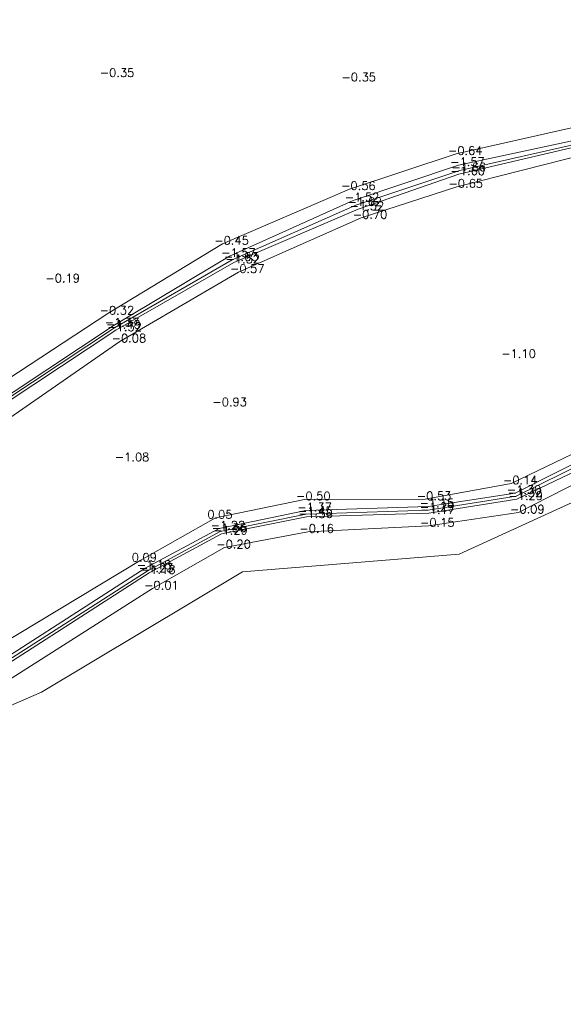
# Model space of a CAD drawing. Header units: metres. Extents: x 102665 to 103901, y 415762 to 419767.
# Tile 36 of 93: x 103304 to 103369, y 418137 to 418254. Entities that reach past the tile are written whole.
import ezdxf

# ---------------------------------------------------------------- set-up
doc = ezdxf.new("R2010")
doc.units = ezdxf.units.M
doc.header["$MEASUREMENT"] = 0
for name, color, linetype, lineweight in [('DTM-Bodemsloot', 162, 'Continuous', 0), ('DTM-Hoogtecijfer', 7, 'Continuous', 0), ('DTM_27-12-2009_terrestrisch', 97, 'Continuous', 0), ('DTM_talud', 94, 'Continuous', 0)]:
    doc.layers.add(name, color=color, linetype=linetype, lineweight=lineweight)
doc.styles.get("Standard").update_dxf_attribs({"font": 'txt.shx'})

msp = doc.modelspace()

# ---------------------------------------------------------------- linework, layer by layer
at = {"layer": 'DTM-Bodemsloot'}
for points in [[(103275.2, 418194.5, -1.21), (103276.22, 418193.4, -1.26), (103277.84, 418193.57, -1.27), (103280.04, 418194.33, -1.3), (103282.72, 418196.11, -1.31), (103295.95, 418204.74, -1.41), (103315.53, 418217.7, -1.49), (103329.54, 418225.78, -1.63), (103344.25, 418232.3, -1.62), (103356.64, 418236.43, -1.66), (103371.67, 418239.86, -1.56), (103395.25, 418244.69, -1.2), (103422.81, 418249.18, -1.57), (103440.81, 418251.57, -1.3)], [(103441.8, 418223.33, -1.63), (103441.52, 418223.89, -1.56), (103439.7, 418224.27, -1.35), (103414.56, 418221.64, -1.13), (103393.66, 418218.16, -1.37), (103385.01, 418212.29, -1.35), (103377.35, 418204.56, -1.33), (103363.33, 418197.65, -1.32), (103352.86, 418195.96, -1.29), (103338.35, 418195.48, -1.45), (103328.11, 418193.45, -1.36), (103319.42, 418188.7, -1.23), (103296.03, 418173.72, -1.21), (103294.07, 418172.37, -1.13)]]:
    msp.add_polyline3d(points, dxfattribs=at)
at = {"layer": 'DTM_27-12-2009_terrestrisch'}
msp.add_polyline3d([(103016.05, 418215.93, 0), (103132.5, 418146.08, 0), (103152.71, 418137.11, 0), (103160.8, 418138.97, 0), (103183.19, 418156, 0), (103205.63, 418174.8, 0), (103222.22, 418187.79, 0), (103238.11, 418199.23, 0), (103243.42, 418203.68, 0), (103247.37, 418211.97, 0), (103252.39, 418225.14, 0), (103256.34, 418225.39, 0), (103260.12, 418223.7, 0), (103253.63, 418210.19, 0), (103265.12, 418206.51, 0), (103263, 418199.87, 0), (103268.62, 418200.87, 0), (103256.67, 418154.63, 0), (103276.5, 418168.57, 0), (103292.27, 418167.98, 0), (103306.82, 418174.3, 0), (103330.77, 418188.63, 0), (103356.54, 418190.72, 0), (103377.92, 418200.51, 0)], dxfattribs=at)
at = {"layer": 'DTM_talud'}
for points in [[(103371.17, 418241.8, -0.32), (103356.21, 418238.41, -0.64), (103343.49, 418234.21, -0.56), (103328.39, 418227.7, -0.45), (103314.74, 418219.38, -0.32), (103294.81, 418206.33, -0.14), (103286.67, 418201.11, -0.02), (103281.6, 418197.21, -0.22), (103279.55, 418195.99, -0.35), (103277.29, 418195.17, -0.48), (103276.26, 418195.58, -0.54), (103276.09, 418196.58, -0.54), (103283.04, 418221.72, -0.11), (103289.91, 418247.33, -0.11), (103296.86, 418272.95, -0.03)], [(103289.22, 418266.24, 0.73), (103284.29, 418246.9, 0.69), (103277.13, 418220.03, 0.96), (103270.33, 418198.2, 1.82), (103269.09, 418192.76, 1.9), (103269.28, 418189.95, 1.83), (103269.91, 418188.27, 1.82), (103273.62, 418186.82, 1.07), (103278.59, 418189.04, 1.05), (103282.01, 418192.78, 0.57), (103297.3, 418202.99, 0.13), (103316.17, 418216.05, -0.08), (103330.26, 418224.33, -0.57), (103344.89, 418230.78, -0.7), (103356.28, 418234.49, -0.65), (103371.89, 418238.45, -0.82)], [(103292.03, 418265.34, -1.72), (103287.19, 418246.2, -1.66), (103279.95, 418219.03, -1.52), (103277.87, 418210.28, -1.49), (103276.34, 418204.23, -1.35), (103274.95, 418198.26, -1.23), (103274.61, 418195.85, -1.1), (103274.86, 418194.17, -1.13), (103276.24, 418192.71, -1.17), (103278.08, 418193.09, -1.17), (103280.25, 418194.08, -1.11), (103283.04, 418195.81, -1.15), (103296.12, 418204.45, -1.31), (103315.66, 418217.41, -1.32), (103329.73, 418225.49, -1.52), (103344.51, 418231.82, -1.52), (103356.51, 418235.98, -1.6), (103371.74, 418239.59, -1.53)], [(103371.47, 418240.3, -1.47), (103356.48, 418237.06, -1.57), (103343.94, 418232.85, -1.52), (103329.21, 418226.23, -1.57), (103315.35, 418217.94, -1.37), (103295.77, 418204.93, -1.37), (103282.51, 418196.23, -1.26), (103279.87, 418194.56, -1.22), (103277.72, 418193.86, -1.26), (103276.4, 418194.13, -1.16), (103275.52, 418194.72, -1.13), (103275.33, 418195.76, -1.15), (103275.51, 418198.36, -1.29), (103276.88, 418204.19, -1.35), (103278.34, 418210.25, -1.51), (103280.49, 418218.81, -1.56), (103287.69, 418246.04, -1.66), (103292.58, 418265.34, -1.74)], [(103378.38, 418203.23, -0.01), (103363.61, 418195.69, -0.09), (103352.88, 418194.1, -0.15), (103338.52, 418193.39, -0.16), (103328.62, 418191.51, -0.2), (103320.04, 418186.63, -0.01), (103295.77, 418171.19, 0.2), (103294.41, 418170.29, 0.21), (103292.71, 418170.34, 0.43), (103291.28, 418171.51, 0.65), (103291.29, 418172.91, 0.81), (103291.83, 418173.85, 0.69), (103318.57, 418189.96, 0.09), (103327.56, 418195.06, 0.05), (103338.13, 418197.25, -0.5), (103352.51, 418197.28, -0.53), (103362.76, 418199.14, -0.14), (103376.28, 418205.67, -0.08)], [(103377.71, 418204.1, -1.3), (103363.41, 418197.28, -1.29), (103352.93, 418195.63, -1.17), (103338.38, 418195.16, -1.36), (103328.27, 418193.16, -1.29), (103319.66, 418188.49, -1.18), (103296.3, 418173.5, -1.12), (103294.04, 418171.89, -0.97), (103293.69, 418172.51, -1), (103295.83, 418174.07, -1.08), (103319.16, 418189.05, -1.18), (103327.96, 418193.77, -1.22), (103338.28, 418195.93, -1.37), (103352.84, 418196.42, -1.15), (103363.22, 418198.01, -1.3), (103376.97, 418204.95, -1.29)]]:
    msp.add_polyline3d(points, dxfattribs=at)

# ---------------------------------------------------------------- texts
at = {"layer": 'DTM-Hoogtecijfer', "linetype": 'Continuous', "lineweight": 0}
for s, p in [('-0.35', (103313.77, 418247.58)), ('-0.35', (103342.54, 418247.06)), ('-0.64', (103355.21, 418238.31)), ('-1.57', (103355.48, 418236.97)), ('-1.60', (103355.51, 418235.89)), ('-1.66', (103355.64, 418236.34)), ('-0.65', (103355.28, 418234.39)), ('-0.56', (103342.5, 418234.12)), ('-1.52', (103342.94, 418232.76)), ('-1.62', (103343.25, 418232.21)), ('-1.52', (103343.52, 418231.72)), ('-0.70', (103343.89, 418230.69)), ('-0.45', (103327.39, 418227.6)), ('-1.57', (103328.21, 418226.14)), ('-1.63', (103328.54, 418225.68)), ('-1.52', (103328.73, 418225.39)), ('-0.57', (103329.26, 418224.24)), ('-0.19', (103307.28, 418223.11)), ('-0.32', (103313.74, 418219.29)), ('-1.37', (103314.35, 418217.84)), ('-1.49', (103314.53, 418217.61)), ('-1.32', (103314.66, 418217.31)), ('-0.08', (103315.17, 418215.96)), ('-1.10', (103361.56, 418214.12)), ('-0.93', (103327.17, 418208.36)), ('-1.08', (103315.55, 418201.81)), ('-0.14', (103361.76, 418199.05)), ('-1.30', (103362.22, 418197.91)), ('-0.50', (103337.13, 418197.16)), ('-0.53', (103351.51, 418197.18)), ('-1.32', (103362.33, 418197.55)), ('-1.29', (103362.41, 418197.19)), ('-1.37', (103337.28, 418195.84)), ('-1.15', (103351.84, 418196.33)), ('-1.29', (103351.86, 418195.87)), ('-0.09', (103362.61, 418195.59)), ('0.05', (103326.56, 418194.97)), ('-1.45', (103337.35, 418195.38)), ('-1.36', (103337.39, 418195.06)), ('-1.17', (103351.93, 418195.54)), ('-1.22', (103326.96, 418193.68)), ('-1.36', (103327.11, 418193.35)), ('-0.16', (103337.52, 418193.29)), ('-0.15', (103351.88, 418194.01)), ('-1.29', (103327.27, 418193.07)), ('-0.20', (103327.63, 418191.42)), ('0.09', (103317.57, 418189.86)), ('-1.18', (103318.17, 418188.96)), ('-1.23', (103318.42, 418188.6)), ('-1.18', (103318.66, 418188.4)), ('-0.01', (103319.04, 418186.53))]:
    msp.add_text(s, height=1, dxfattribs=at).set_placement(p)

doc.saveas('drawing.dxf')
